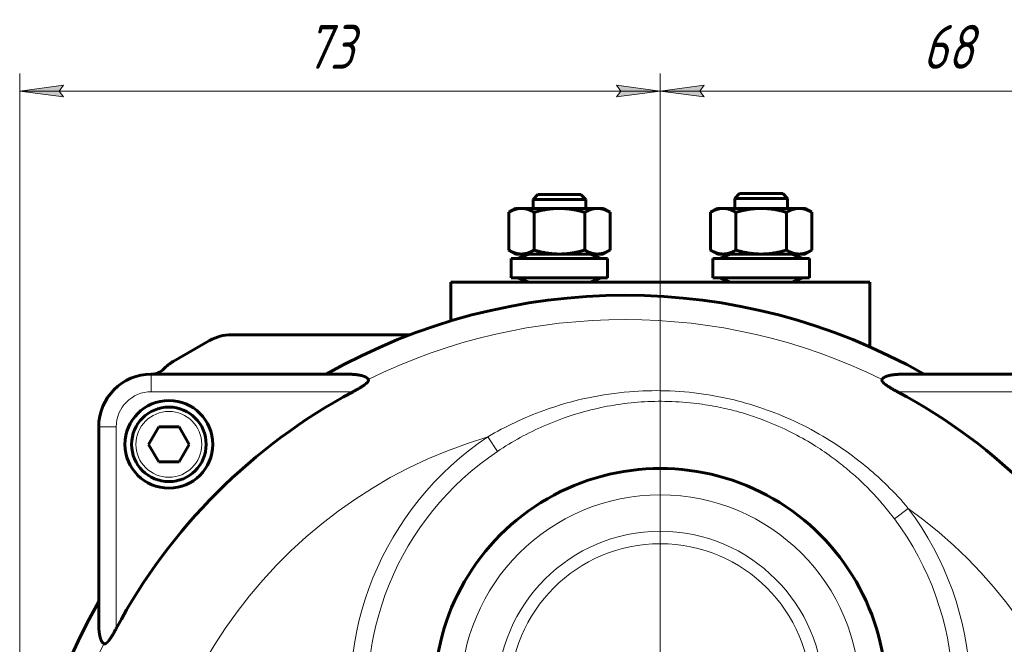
# Model space of a CAD drawing. Header units: millimetres. Extents: x -479 to -8, y -339 to 150.
# Tile 3 of 17: x -459 to -346, y -184 to -113. Entities that reach past the tile are written whole.
import ezdxf

# ---------------------------------------------------------------- set-up
doc = ezdxf.new("R2010")
doc.units = ezdxf.units.MM
for name, pattern in [('K5LT_AXLED', [19.5, 15, -1.5, 1.5, -1.5]), ('K5LT_BASIC', [0]), ('K5LT_THIN', [0])]:
    doc.linetypes.add(name, pattern=pattern)
doc.styles.add('KDIMTEXTSTYLE', font='GOST_AU.SHX', dxfattribs={"width": 0.96, "oblique": 15, "height": 5})
doc.styles.add('KTEXTSTYLE', font='GOST_AU.SHX', dxfattribs={"width": 0.96, "height": 5})
doc.dimstyles.new('KDIMSTYLE (1.00)', dxfattribs={"dimtxt": 5, "dimasz": 1, "dimexe": 2, "dimexo": 0, "dimgap": 1, "dimtad": 1, "dimtxsty": 'KDIMTEXTSTYLE', "dimsah": 1, "dimcen": 0, "dimdle": 1, "dimadec": 0, "dimazin": 0, "dimtfac": 0.667, "dimtmove": 0, "dimatfit": 3, "dimfxl": 1, "dimtvp": 1, "dimtolj": 1, "dimtzin": 0, "dimarcsym": 0})

# ---------------------------------------------------------------- blocks, each defined once
blk = doc.blocks.new('U1')
at = {"color": 30, "linetype": 'K5LT_AXLED', "lineweight": 18, "true_color": 0xff8000}
for q in [(-385.55, -153.39), (-422.89, -190.07), (-385.56, -227.41), (-348.22, -190.08)]:
    blk.add_line((-385.55, -190.08), q, dxfattribs=at)
blk = doc.blocks.new('D6')
for points in [[(-458.55, -121.29), (-453.55, -120.64), (-454.05, -121.29), (-453.55, -121.95)], [(-390.55, -121.95), (-385.55, -121.29), (-390.55, -120.64), (-390.05, -121.29)]]:
    blk.add_hatch(color=7).paths.add_polyline_path(points)
at = {"color": 7, "linetype": 'K5LT_THIN', "lineweight": 18}
for p, q in [((-458.55, -213.58), (-458.55, -119.29)), ((-385.55, -190.08), (-385.55, -119.29)), ((-458.55, -121.29), (-453.55, -120.64)), ((-453.55, -120.64), (-454.05, -121.29)), ((-390.05, -121.29), (-390.55, -120.64)), ((-390.55, -120.64), (-385.55, -121.29)), ((-453.55, -121.95), (-458.55, -121.29)), ((-458.55, -121.29), (-385.55, -121.29)), ((-454.05, -121.29), (-453.55, -121.95)), ((-385.55, -121.29), (-390.55, -121.95)), ((-390.55, -121.95), (-390.05, -121.29))]:
    blk.add_line(p, q, dxfattribs=at)
blk.add_wipeout([(-425.94, -120.29), (-425.94, -113.16), (-418.48, -113.16), (-418.48, -120.29)])
at = {"color": 7, "insert": (-425.94, -113.76), "char_height": 5, "attachment_point": 1, "style": 'KTEXTSTYLE'}
blk.add_mtext('\\H3.5;\\W0.965;\\Q15;\\Q15;\\H5.00;73', dxfattribs=at)
blk = doc.blocks.new('KDIMARROW_01')
blk.add_hatch(color=0).paths.add_polyline_path([(-5, -0.66), (0, 0), (-5, 0.66), (-4.5, 0)])
at = {"color": 0, "linetype": 'K5LT_THIN', "lineweight": 18}
for p, q in [((-4.5, 0), (-5, 0.66)), ((-5, 0.66), (0, 0)), ((0, 0), (-5, -0.66)), ((-5, -0.66), (-4.5, 0)), ((0, 0), (-1, 0))]:
    blk.add_line(p, q, dxfattribs=at)
blk = doc.blocks.new('D7')
for points in [[(-381.05, -121.29), (-380.55, -120.64), (-385.55, -121.29), (-380.55, -121.95)], [(-317.55, -121.29), (-322.55, -120.64), (-322.05, -121.29), (-322.55, -121.95)]]:
    blk.add_hatch(color=7).paths.add_polyline_path(points)
at = {"color": 7, "linetype": 'K5LT_THIN', "lineweight": 18}
for p, q in [((-385.55, -190.08), (-385.55, -119.29)), ((-317.55, -178.77), (-317.55, -119.29)), ((-385.55, -121.29), (-380.55, -120.64)), ((-380.55, -120.64), (-381.05, -121.29)), ((-322.05, -121.29), (-322.55, -120.64)), ((-322.55, -120.64), (-317.55, -121.29)), ((-380.55, -121.95), (-385.55, -121.29)), ((-317.55, -121.29), (-385.55, -121.29)), ((-381.05, -121.29), (-380.55, -121.95)), ((-317.55, -121.29), (-322.55, -121.95)), ((-322.55, -121.95), (-322.05, -121.29))]:
    blk.add_line(p, q, dxfattribs=at)
blk.add_wipeout([(-355.64, -120.29), (-355.64, -113.16), (-347.8, -113.16), (-347.8, -120.29)])
at = {"color": 7, "insert": (-355.64, -113.76), "char_height": 5, "attachment_point": 1, "style": 'KTEXTSTYLE'}
blk.add_mtext('\\H3.5;\\W0.965;\\Q15;\\Q15;\\H5.00;68', dxfattribs=at)

msp = doc.modelspace()

# ---------------------------------------------------------------- linework, layer by layer
at = {"color": 150, "linetype": 'K5LT_BASIC', "lineweight": 60, "true_color": 0x0080ff}
for p, q in [((-399.513, -133.106), (-400.054, -133.647)), ((-394.748, -133.106), (-399.513, -133.106)), ((-395.329, -133.106), (-394.596, -133.106)), ((-394.596, -133.106), (-394.054, -133.647)), ((-376.513, -132.991), (-377.054, -133.532)), ((-372.123, -132.991), (-376.513, -132.991)), ((-372.463, -132.991), (-371.596, -132.991)), ((-371.596, -132.991), (-371.054, -133.532)), ((-400.054, -134.676), (-400.054, -133.647)), ((-400.054, -133.647), (-398.093, -133.647)), ((-398.093, -133.647), (-394.24, -133.647)), ((-394.24, -133.647), (-394.054, -133.647)), ((-394.054, -134.676), (-394.054, -133.647)), ((-377.054, -133.532), (-375.911, -133.532)), ((-377.054, -134.676), (-377.054, -133.532)), ((-375.911, -133.532), (-371.698, -133.532)), ((-371.698, -133.532), (-371.054, -133.532)), ((-371.054, -134.676), (-371.054, -133.532)), ((-402.054, -134.676), (-402.828, -135.122)), ((-402.828, -135.122), (-402.828, -139.429)), ((-402.828, -135.122), (-402.828, -135.122)), ((-402.054, -134.676), (-401.384, -134.676)), ((-401.384, -134.676), (-397.054, -134.676)), ((-399.941, -135.122), (-399.941, -139.429)), ((-397.054, -134.676), (-392.724, -134.676)), ((-394.167, -135.122), (-394.167, -139.429)), ((-392.724, -134.676), (-392.054, -134.676)), ((-392.054, -134.676), (-391.281, -135.122)), ((-391.281, -135.122), (-391.281, -135.122)), ((-391.281, -135.122), (-391.281, -139.429)), ((-379.054, -134.676), (-379.828, -135.122)), ((-379.828, -135.122), (-379.828, -135.122)), ((-379.828, -135.122), (-379.828, -139.429)), ((-379.054, -134.676), (-378.384, -134.676)), ((-378.384, -134.676), (-374.054, -134.676)), ((-376.941, -135.122), (-376.941, -139.429)), ((-374.054, -134.676), (-369.724, -134.676)), ((-371.167, -135.122), (-371.167, -139.429)), ((-369.724, -134.676), (-369.054, -134.676)), ((-369.054, -134.676), (-368.281, -135.122)), ((-368.281, -135.122), (-368.281, -135.122)), ((-368.281, -135.122), (-368.281, -139.429)), ((-402.054, -139.876), (-402.828, -139.429)), ((-402.828, -139.429), (-402.828, -139.429)), ((-401.384, -139.876), (-402.054, -139.876)), ((-400.554, -139.876), (-401.804, -140.376)), ((-397.054, -139.876), (-401.384, -139.876)), ((-392.724, -139.876), (-397.054, -139.876)), ((-393.554, -139.876), (-392.304, -140.376)), ((-392.054, -139.876), (-392.724, -139.876)), ((-392.054, -139.876), (-391.281, -139.429)), ((-391.281, -139.429), (-391.281, -139.429)), ((-379.054, -139.876), (-379.828, -139.429)), ((-378.384, -139.876), (-379.054, -139.876)), ((-377.554, -139.876), (-378.804, -140.376)), ((-374.054, -139.876), (-378.384, -139.876)), ((-369.724, -139.876), (-374.054, -139.876)), ((-370.554, -139.876), (-369.304, -140.376)), ((-369.054, -139.876), (-369.724, -139.876)), ((-369.054, -139.876), (-368.281, -139.429)), ((-368.281, -139.429), (-368.281, -139.429)), ((-402.554, -142.576), (-402.554, -140.376)), ((-402.554, -140.376), (-391.554, -140.376)), ((-391.554, -142.576), (-391.554, -140.376)), ((-379.554, -142.576), (-379.554, -140.376)), ((-379.554, -140.376), (-368.554, -140.376)), ((-368.554, -142.576), (-368.554, -140.376)), ((-409.413, -143.076), (-409.413, -147.495)), ((-361.695, -143.076), (-409.413, -143.076)), ((-402.554, -142.576), (-391.554, -142.576)), ((-400.554, -143.076), (-401.804, -142.576)), ((-393.554, -143.076), (-392.304, -142.576)), ((-379.554, -142.576), (-368.554, -142.576)), ((-377.554, -143.076), (-378.804, -142.576)), ((-370.554, -143.076), (-369.304, -142.576)), ((-361.695, -143.076), (-361.695, -150.45)), ((-434.42, -149.076), (-414.064, -149.076)), ((-441.054, -152.132), (-436.92, -149.746)), ((-421.247, -153.576), (-443.554, -153.576)), ((-442.148, -152.986), (-442.149, -152.987)), ((-442.145, -152.983), (-442.148, -152.986)), ((-335.554, -153.576), (-357.862, -153.576)), ((-449.554, -159.576), (-449.554, -181.883)), ((-443.864, -161.576), (-442.709, -159.576)), ((-442.709, -159.576), (-440.4, -159.576)), ((-440.4, -159.576), (-439.245, -161.576)), ((-442.709, -163.576), (-443.864, -161.576)), ((-439.245, -161.576), (-440.4, -163.576)), ((-440.4, -163.576), (-442.709, -163.576))]:
    msp.add_line(p, q, dxfattribs=at)
at = {"color": 7, "linetype": 'K5LT_THIN', "lineweight": 18}
for p, q in [((-443.554, -155.576), (-443.554, -153.576)), ((-443.554, -155.576), (-420.571, -155.576)), ((-358.537, -155.576), (-335.554, -155.576)), ((-447.554, -159.576), (-449.554, -159.576)), ((-447.554, -182.559), (-447.554, -159.576)), ((-404.103, -162.372), (-405.212, -160.716)), ((-357.29, -168.873), (-358.884, -170.069))]:
    msp.add_line(p, q, dxfattribs=at)
at = {"color": 150, "linetype": 'K5LT_BASIC', "lineweight": 60, "true_color": 0x0080ff}
msp.add_circle((-441.554, -161.576), 5, dxfattribs=at)
at = {"color": 7, "linetype": 'K5LT_THIN', "lineweight": 18}
for centre, radius in [((-441.554, -161.576), 3.75), ((-385.554, -190.076), 22.75), ((-385.554, -190.076), 18.586), ((-385.554, -190.076), 17.172)]:
    msp.add_circle(centre, radius, dxfattribs=at)
at = {"color": 150, "linetype": 'K5LT_BASIC', "lineweight": 60, "true_color": 0x0080ff}
for centre, radius, start, end in [((-389.554, -213.576), 69, 60.40815, 119.59185), ((-434.42, -154.076), 5, 90, 120), ((-438.554, -156.463), 5, 120, 135.72475), ((-443.554, -159.576), 6, 90, 180), ((-443.566, -151.576), 2, 270.08566, 315.72475), ((-438.554, -156.463), 5, 135.72475, 135.85697), ((-389.554, -213.576), 65.773, 118.13698, 151.86302), ((-389.554, -213.576), 65.773, 28.13698, 61.86302), ((-441.554, -161.576), 4.25, 90, 270), ((-441.554, -161.576), 4.25, 270, 90), ((-385.554, -190.076), 25.75, 359.989, 179.989), ((-389.554, -213.576), 69, 150.40815, 209.59185)]:
    msp.add_arc(centre, radius, start, end, dxfattribs=at)
at = {"color": 7, "linetype": 'K5LT_THIN', "lineweight": 18}
for centre, radius, start, end in [((-389.554, -213.576), 66.228, 63.76448, 116.23552), ((-443.554, -159.576), 4, 90, 180), ((-389.554, -213.576), 55.13, 106.49981, 342.0902), ((-385.554, -190.076), 35.333, 123.80409, 36.87613), ((-385.554, -190.076), 33.34, 123.80409, 36.87613), ((-389.554, -213.576), 55.13, 342.0902, 54.18041), ((-389.554, -213.576), 66.228, 153.76448, 206.23552)]:
    msp.add_arc(centre, radius, start, end, dxfattribs=at)
at = {"color": 150, "linetype": 'K5LT_BASIC', "lineweight": 60, "true_color": 0x0080ff}
for points, knots in [([(-401.384, -134.676), (-401.41, -134.676), (-401.461, -134.677), (-401.537, -134.681), (-401.612, -134.687), (-401.687, -134.696), (-401.76, -134.708), (-401.831, -134.721), (-401.902, -134.737), (-401.97, -134.754), (-402.038, -134.772), (-402.104, -134.793), (-402.167, -134.814), (-402.228, -134.836), (-402.287, -134.858), (-402.344, -134.881), (-402.398, -134.904), (-402.451, -134.927), (-402.502, -134.951), (-402.552, -134.975), (-402.6, -134.999), (-402.647, -135.023), (-402.693, -135.047), (-402.753, -135.08), (-402.798, -135.105), (-402.828, -135.122)], [0, 0, 0, 0, 0.0552444, 0.1102296, 0.1648461, 0.2185278, 0.271681, 0.3232257, 0.3737216, 0.4227073, 0.471251, 0.5176954, 0.562492, 0.604653, 0.6457939, 0.684383, 0.7214225, 0.756322, 0.7906644, 0.8234505, 0.8552327, 0.8855396, 0.9154263, 0.9442792, 1, 1, 1, 1]), ([(-399.941, -135.122), (-399.975, -135.103), (-400.042, -135.065), (-400.141, -135.013), (-400.237, -134.965), (-400.331, -134.921), (-400.422, -134.882), (-400.511, -134.846), (-400.598, -134.815), (-400.685, -134.786), (-400.77, -134.761), (-400.856, -134.739), (-400.942, -134.72), (-401.028, -134.704), (-401.116, -134.692), (-401.204, -134.683), (-401.294, -134.677), (-401.354, -134.676), (-401.384, -134.676)], [0, 0, 0, 0, 0.0656325, 0.1305493, 0.1941856, 0.2561825, 0.3173359, 0.3775674, 0.4372721, 0.4966619, 0.5561567, 0.6161354, 0.6766715, 0.738516, 0.8014058, 0.8660947, 0.9322184, 1, 1, 1, 1]), ([(-397.054, -134.676), (-397.157, -134.676), (-397.261, -134.678), (-397.413, -134.683), (-397.513, -134.687), (-397.659, -134.696), (-397.805, -134.708), (-397.916, -134.718), (-398.011, -134.728), (-398.103, -134.738), (-398.226, -134.754), (-398.361, -134.772), (-398.493, -134.793), (-398.62, -134.814), (-398.742, -134.836), (-398.86, -134.858), (-398.974, -134.881), (-399.082, -134.904), (-399.187, -134.927), (-399.289, -134.951), (-399.389, -134.975), (-399.486, -134.999), (-399.58, -135.023), (-399.672, -135.047), (-399.792, -135.08), (-399.881, -135.105), (-399.941, -135.122)], [0, 0, 0, 0, 0.1102296, 0.1127054, 0.1648461, 0.2185278, 0.271681, 0.3232257, 0.3388252, 0.3737216, 0.4227073, 0.471251, 0.5176954, 0.562492, 0.604653, 0.6457939, 0.684383, 0.7214225, 0.756322, 0.7906644, 0.8234505, 0.8552327, 0.8855396, 0.9154263, 0.9442792, 1, 1, 1, 1]), ([(-394.167, -135.122), (-394.235, -135.103), (-394.37, -135.065), (-394.568, -135.013), (-394.76, -134.965), (-394.947, -134.921), (-395.129, -134.882), (-395.307, -134.846), (-395.482, -134.815), (-395.638, -134.789), (-395.752, -134.772), (-395.866, -134.756), (-395.997, -134.739), (-396.169, -134.72), (-396.342, -134.704), (-396.517, -134.692), (-396.642, -134.685), (-396.822, -134.678), (-396.943, -134.676), (-397.054, -134.676)], [0, 0, 0, 0, 0.0656325, 0.1305493, 0.1941856, 0.2561825, 0.3173359, 0.3775674, 0.4372721, 0.4966619, 0.5387719, 0.5561567, 0.6161354, 0.6766715, 0.738516, 0.8014058, 0.8660947, 0.8749546, 1, 1, 1, 1]), ([(-392.724, -134.676), (-392.75, -134.676), (-392.801, -134.677), (-392.877, -134.681), (-392.952, -134.687), (-393.027, -134.696), (-393.1, -134.708), (-393.171, -134.721), (-393.241, -134.737), (-393.31, -134.754), (-393.378, -134.772), (-393.444, -134.793), (-393.507, -134.814), (-393.568, -134.836), (-393.627, -134.858), (-393.684, -134.881), (-393.738, -134.904), (-393.791, -134.927), (-393.842, -134.951), (-393.892, -134.975), (-393.94, -134.999), (-393.987, -135.023), (-394.033, -135.047), (-394.093, -135.08), (-394.138, -135.105), (-394.167, -135.122)], [0, 0, 0, 0, 0.0552444, 0.1102296, 0.1648461, 0.2185278, 0.271681, 0.3232257, 0.3737216, 0.4227073, 0.471251, 0.5176954, 0.562492, 0.604653, 0.6457939, 0.684383, 0.7214225, 0.756322, 0.7906644, 0.8234505, 0.8552327, 0.8855396, 0.9154263, 0.9442792, 1, 1, 1, 1]), ([(-391.281, -135.122), (-391.315, -135.103), (-391.382, -135.065), (-391.481, -135.013), (-391.577, -134.965), (-391.67, -134.921), (-391.761, -134.882), (-391.851, -134.846), (-391.938, -134.815), (-392.024, -134.786), (-392.11, -134.761), (-392.196, -134.739), (-392.281, -134.72), (-392.368, -134.704), (-392.455, -134.692), (-392.544, -134.683), (-392.634, -134.677), (-392.694, -134.676), (-392.724, -134.676)], [0, 0, 0, 0, 0.0656325, 0.1305493, 0.1941856, 0.2561825, 0.3173359, 0.3775674, 0.4372721, 0.4966619, 0.5561567, 0.6161354, 0.6766715, 0.738516, 0.8014058, 0.8660947, 0.9322184, 1, 1, 1, 1]), ([(-378.384, -134.676), (-378.41, -134.676), (-378.461, -134.677), (-378.537, -134.681), (-378.612, -134.687), (-378.687, -134.696), (-378.76, -134.708), (-378.831, -134.721), (-378.902, -134.737), (-378.97, -134.754), (-379.038, -134.772), (-379.104, -134.793), (-379.167, -134.814), (-379.228, -134.836), (-379.287, -134.858), (-379.344, -134.881), (-379.398, -134.904), (-379.451, -134.927), (-379.502, -134.951), (-379.552, -134.975), (-379.6, -134.999), (-379.647, -135.023), (-379.693, -135.047), (-379.753, -135.08), (-379.798, -135.105), (-379.828, -135.122)], [0, 0, 0, 0, 0.0552444, 0.1102296, 0.1648461, 0.2185278, 0.271681, 0.3232257, 0.3737216, 0.4227073, 0.471251, 0.5176954, 0.562492, 0.604653, 0.6457939, 0.684383, 0.7214225, 0.756322, 0.7906644, 0.8234505, 0.8552327, 0.8855396, 0.9154263, 0.9442792, 1, 1, 1, 1]), ([(-376.941, -135.122), (-376.975, -135.103), (-377.042, -135.065), (-377.141, -135.013), (-377.237, -134.965), (-377.331, -134.921), (-377.422, -134.882), (-377.511, -134.846), (-377.598, -134.815), (-377.685, -134.786), (-377.77, -134.761), (-377.856, -134.739), (-377.942, -134.72), (-378.028, -134.704), (-378.116, -134.692), (-378.204, -134.683), (-378.294, -134.677), (-378.354, -134.676), (-378.384, -134.676)], [0, 0, 0, 0, 0.0656325, 0.1305493, 0.1941856, 0.2561825, 0.3173359, 0.3775674, 0.4372721, 0.4966619, 0.5561567, 0.6161354, 0.6766715, 0.738516, 0.8014058, 0.8660947, 0.9322184, 1, 1, 1, 1]), ([(-374.054, -134.676), (-374.157, -134.676), (-374.261, -134.678), (-374.413, -134.683), (-374.513, -134.687), (-374.659, -134.696), (-374.805, -134.708), (-374.916, -134.718), (-375.011, -134.728), (-375.103, -134.738), (-375.226, -134.754), (-375.361, -134.772), (-375.493, -134.793), (-375.62, -134.814), (-375.742, -134.836), (-375.86, -134.858), (-375.974, -134.881), (-376.082, -134.904), (-376.187, -134.927), (-376.289, -134.951), (-376.389, -134.975), (-376.486, -134.999), (-376.58, -135.023), (-376.672, -135.047), (-376.792, -135.08), (-376.881, -135.105), (-376.941, -135.122)], [0, 0, 0, 0, 0.1102296, 0.1127054, 0.1648461, 0.2185278, 0.271681, 0.3232257, 0.3388252, 0.3737216, 0.4227073, 0.471251, 0.5176954, 0.562492, 0.604653, 0.6457939, 0.684383, 0.7214225, 0.756322, 0.7906644, 0.8234505, 0.8552327, 0.8855396, 0.9154263, 0.9442792, 1, 1, 1, 1]), ([(-371.167, -135.122), (-371.235, -135.103), (-371.37, -135.065), (-371.568, -135.013), (-371.76, -134.965), (-371.947, -134.921), (-372.129, -134.882), (-372.307, -134.846), (-372.482, -134.815), (-372.638, -134.789), (-372.752, -134.772), (-372.866, -134.756), (-372.997, -134.739), (-373.169, -134.72), (-373.342, -134.704), (-373.517, -134.692), (-373.642, -134.685), (-373.822, -134.678), (-373.943, -134.676), (-374.054, -134.676)], [0, 0, 0, 0, 0.0656325, 0.1305493, 0.1941856, 0.2561825, 0.3173359, 0.3775674, 0.4372721, 0.4966619, 0.5387719, 0.5561567, 0.6161354, 0.6766715, 0.738516, 0.8014058, 0.8660947, 0.8749546, 1, 1, 1, 1]), ([(-369.724, -134.676), (-369.75, -134.676), (-369.801, -134.677), (-369.877, -134.681), (-369.952, -134.687), (-370.027, -134.696), (-370.1, -134.708), (-370.171, -134.721), (-370.241, -134.737), (-370.31, -134.754), (-370.378, -134.772), (-370.444, -134.793), (-370.507, -134.814), (-370.568, -134.836), (-370.627, -134.858), (-370.684, -134.881), (-370.738, -134.904), (-370.791, -134.927), (-370.842, -134.951), (-370.892, -134.975), (-370.94, -134.999), (-370.987, -135.023), (-371.033, -135.047), (-371.093, -135.08), (-371.138, -135.105), (-371.167, -135.122)], [0, 0, 0, 0, 0.0552444, 0.1102296, 0.1648461, 0.2185278, 0.271681, 0.3232257, 0.3737216, 0.4227073, 0.471251, 0.5176954, 0.562492, 0.604653, 0.6457939, 0.684383, 0.7214225, 0.756322, 0.7906644, 0.8234505, 0.8552327, 0.8855396, 0.9154263, 0.9442792, 1, 1, 1, 1]), ([(-368.281, -135.122), (-368.315, -135.103), (-368.382, -135.065), (-368.481, -135.013), (-368.577, -134.965), (-368.67, -134.921), (-368.761, -134.882), (-368.851, -134.846), (-368.938, -134.815), (-369.024, -134.786), (-369.11, -134.761), (-369.196, -134.739), (-369.281, -134.72), (-369.368, -134.704), (-369.455, -134.692), (-369.544, -134.683), (-369.634, -134.677), (-369.694, -134.676), (-369.724, -134.676)], [0, 0, 0, 0, 0.0656325, 0.1305493, 0.1941856, 0.2561825, 0.3173359, 0.3775674, 0.4372721, 0.4966619, 0.5561567, 0.6161354, 0.6766715, 0.738516, 0.8014058, 0.8660947, 0.9322184, 1, 1, 1, 1]), ([(-402.828, -139.429), (-402.794, -139.449), (-402.727, -139.487), (-402.628, -139.539), (-402.531, -139.587), (-402.438, -139.63), (-402.347, -139.67), (-402.258, -139.705), (-402.17, -139.737), (-402.084, -139.765), (-401.998, -139.79), (-401.913, -139.812), (-401.827, -139.831), (-401.741, -139.847), (-401.653, -139.86), (-401.564, -139.869), (-401.475, -139.875), (-401.415, -139.876), (-401.384, -139.876)], [0, 0, 0, 0, 0.0656325, 0.1305493, 0.1941856, 0.2561825, 0.3173359, 0.3775674, 0.4372721, 0.4966619, 0.5561567, 0.6161354, 0.6766715, 0.738516, 0.8014058, 0.8660947, 0.9322184, 1, 1, 1, 1]), ([(-401.384, -139.876), (-401.359, -139.876), (-401.308, -139.875), (-401.232, -139.871), (-401.156, -139.864), (-401.082, -139.855), (-401.009, -139.844), (-400.937, -139.83), (-400.867, -139.815), (-400.798, -139.798), (-400.731, -139.779), (-400.665, -139.759), (-400.602, -139.738), (-400.54, -139.716), (-400.481, -139.693), (-400.425, -139.671), (-400.37, -139.648), (-400.318, -139.624), (-400.267, -139.601), (-400.217, -139.577), (-400.169, -139.553), (-400.121, -139.528), (-400.075, -139.504), (-400.016, -139.472), (-399.971, -139.446), (-399.941, -139.429)], [0, 0, 0, 0, 0.0552444, 0.1102296, 0.1648461, 0.2185278, 0.271681, 0.3232257, 0.3737216, 0.4227073, 0.471251, 0.5176954, 0.562492, 0.604653, 0.6457939, 0.684383, 0.7214225, 0.756322, 0.7906644, 0.8234505, 0.8552327, 0.8855396, 0.9154263, 0.9442792, 1, 1, 1, 1]), ([(-399.941, -139.429), (-399.873, -139.449), (-399.739, -139.487), (-399.541, -139.539), (-399.348, -139.587), (-399.161, -139.63), (-398.98, -139.67), (-398.801, -139.705), (-398.626, -139.737), (-398.471, -139.763), (-398.357, -139.78), (-398.242, -139.796), (-398.111, -139.812), (-397.94, -139.831), (-397.767, -139.847), (-397.592, -139.86), (-397.467, -139.866), (-397.286, -139.873), (-397.166, -139.876), (-397.054, -139.876)], [0, 0, 0, 0, 0.0656325, 0.1305493, 0.1941856, 0.2561825, 0.3173359, 0.3775674, 0.4372721, 0.4966619, 0.5387719, 0.5561567, 0.6161354, 0.6766715, 0.738516, 0.8014058, 0.8660947, 0.8749546, 1, 1, 1, 1]), ([(-397.054, -139.876), (-396.952, -139.876), (-396.848, -139.874), (-396.696, -139.868), (-396.596, -139.864), (-396.449, -139.855), (-396.303, -139.844), (-396.192, -139.833), (-396.098, -139.824), (-396.005, -139.813), (-395.882, -139.798), (-395.747, -139.779), (-395.615, -139.759), (-395.489, -139.738), (-395.366, -139.716), (-395.248, -139.693), (-395.135, -139.671), (-395.026, -139.648), (-394.921, -139.624), (-394.819, -139.601), (-394.719, -139.577), (-394.623, -139.553), (-394.528, -139.528), (-394.436, -139.504), (-394.317, -139.472), (-394.227, -139.446), (-394.167, -139.429)], [0, 0, 0, 0, 0.1102296, 0.1127054, 0.1648461, 0.2185278, 0.271681, 0.3232257, 0.3388252, 0.3737216, 0.4227073, 0.471251, 0.5176954, 0.562492, 0.604653, 0.6457939, 0.684383, 0.7214225, 0.756322, 0.7906644, 0.8234505, 0.8552327, 0.8855396, 0.9154263, 0.9442792, 1, 1, 1, 1]), ([(-394.167, -139.429), (-394.134, -139.449), (-394.066, -139.487), (-393.967, -139.539), (-393.871, -139.587), (-393.778, -139.63), (-393.687, -139.67), (-393.598, -139.705), (-393.51, -139.737), (-393.424, -139.765), (-393.338, -139.79), (-393.253, -139.812), (-393.167, -139.831), (-393.08, -139.847), (-392.993, -139.86), (-392.904, -139.869), (-392.814, -139.875), (-392.754, -139.876), (-392.724, -139.876)], [0, 0, 0, 0, 0.0656325, 0.1305493, 0.1941856, 0.2561825, 0.3173359, 0.3775674, 0.4372721, 0.4966619, 0.5561567, 0.6161354, 0.6766715, 0.738516, 0.8014058, 0.8660947, 0.9322184, 1, 1, 1, 1]), ([(-392.724, -139.876), (-392.698, -139.876), (-392.647, -139.875), (-392.571, -139.871), (-392.496, -139.864), (-392.422, -139.855), (-392.349, -139.844), (-392.277, -139.83), (-392.207, -139.815), (-392.138, -139.798), (-392.071, -139.779), (-392.005, -139.759), (-391.941, -139.738), (-391.88, -139.716), (-391.821, -139.693), (-391.764, -139.671), (-391.71, -139.648), (-391.657, -139.624), (-391.606, -139.601), (-391.557, -139.577), (-391.508, -139.553), (-391.461, -139.528), (-391.415, -139.504), (-391.355, -139.472), (-391.31, -139.446), (-391.281, -139.429)], [0, 0, 0, 0, 0.0552444, 0.1102296, 0.1648461, 0.2185278, 0.271681, 0.3232257, 0.3737216, 0.4227073, 0.471251, 0.5176954, 0.562492, 0.604653, 0.6457939, 0.684383, 0.7214225, 0.756322, 0.7906644, 0.8234505, 0.8552327, 0.8855396, 0.9154263, 0.9442792, 1, 1, 1, 1]), ([(-379.828, -139.429), (-379.794, -139.449), (-379.727, -139.487), (-379.628, -139.539), (-379.531, -139.587), (-379.438, -139.63), (-379.347, -139.67), (-379.258, -139.705), (-379.17, -139.737), (-379.084, -139.765), (-378.998, -139.79), (-378.913, -139.812), (-378.827, -139.831), (-378.741, -139.847), (-378.653, -139.86), (-378.564, -139.869), (-378.475, -139.875), (-378.415, -139.876), (-378.384, -139.876)], [0, 0, 0, 0, 0.0656325, 0.1305493, 0.1941856, 0.2561825, 0.3173359, 0.3775674, 0.4372721, 0.4966619, 0.5561567, 0.6161354, 0.6766715, 0.738516, 0.8014058, 0.8660947, 0.9322184, 1, 1, 1, 1]), ([(-378.384, -139.876), (-378.359, -139.876), (-378.308, -139.875), (-378.232, -139.871), (-378.156, -139.864), (-378.082, -139.855), (-378.009, -139.844), (-377.937, -139.83), (-377.867, -139.815), (-377.798, -139.798), (-377.731, -139.779), (-377.665, -139.759), (-377.602, -139.738), (-377.54, -139.716), (-377.481, -139.693), (-377.425, -139.671), (-377.37, -139.648), (-377.318, -139.624), (-377.267, -139.601), (-377.217, -139.577), (-377.169, -139.553), (-377.121, -139.528), (-377.075, -139.504), (-377.016, -139.472), (-376.971, -139.446), (-376.941, -139.429)], [0, 0, 0, 0, 0.0552444, 0.1102296, 0.1648461, 0.2185278, 0.271681, 0.3232257, 0.3737216, 0.4227073, 0.471251, 0.5176954, 0.562492, 0.604653, 0.6457939, 0.684383, 0.7214225, 0.756322, 0.7906644, 0.8234505, 0.8552327, 0.8855396, 0.9154263, 0.9442792, 1, 1, 1, 1]), ([(-376.941, -139.429), (-376.873, -139.449), (-376.739, -139.487), (-376.541, -139.539), (-376.348, -139.587), (-376.161, -139.63), (-375.98, -139.67), (-375.801, -139.705), (-375.626, -139.737), (-375.471, -139.763), (-375.357, -139.78), (-375.242, -139.796), (-375.111, -139.812), (-374.94, -139.831), (-374.767, -139.847), (-374.592, -139.86), (-374.467, -139.866), (-374.286, -139.873), (-374.166, -139.876), (-374.054, -139.876)], [0, 0, 0, 0, 0.0656325, 0.1305493, 0.1941856, 0.2561825, 0.3173359, 0.3775674, 0.4372721, 0.4966619, 0.5387719, 0.5561567, 0.6161354, 0.6766715, 0.738516, 0.8014058, 0.8660947, 0.8749546, 1, 1, 1, 1]), ([(-374.054, -139.876), (-373.952, -139.876), (-373.848, -139.874), (-373.696, -139.868), (-373.596, -139.864), (-373.449, -139.855), (-373.303, -139.844), (-373.192, -139.833), (-373.098, -139.824), (-373.005, -139.813), (-372.882, -139.798), (-372.747, -139.779), (-372.615, -139.759), (-372.489, -139.738), (-372.366, -139.716), (-372.248, -139.693), (-372.135, -139.671), (-372.026, -139.648), (-371.921, -139.624), (-371.819, -139.601), (-371.719, -139.577), (-371.623, -139.553), (-371.528, -139.528), (-371.436, -139.504), (-371.317, -139.472), (-371.227, -139.446), (-371.167, -139.429)], [0, 0, 0, 0, 0.1102296, 0.1127054, 0.1648461, 0.2185278, 0.271681, 0.3232257, 0.3388252, 0.3737216, 0.4227073, 0.471251, 0.5176954, 0.562492, 0.604653, 0.6457939, 0.684383, 0.7214225, 0.756322, 0.7906644, 0.8234505, 0.8552327, 0.8855396, 0.9154263, 0.9442792, 1, 1, 1, 1]), ([(-371.167, -139.429), (-371.134, -139.449), (-371.066, -139.487), (-370.967, -139.539), (-370.871, -139.587), (-370.778, -139.63), (-370.687, -139.67), (-370.598, -139.705), (-370.51, -139.737), (-370.424, -139.765), (-370.338, -139.79), (-370.253, -139.812), (-370.167, -139.831), (-370.08, -139.847), (-369.993, -139.86), (-369.904, -139.869), (-369.814, -139.875), (-369.754, -139.876), (-369.724, -139.876)], [0, 0, 0, 0, 0.0656325, 0.1305493, 0.1941856, 0.2561825, 0.3173359, 0.3775674, 0.4372721, 0.4966619, 0.5561567, 0.6161354, 0.6766715, 0.738516, 0.8014058, 0.8660947, 0.9322184, 1, 1, 1, 1]), ([(-369.724, -139.876), (-369.698, -139.876), (-369.647, -139.875), (-369.571, -139.871), (-369.496, -139.864), (-369.422, -139.855), (-369.349, -139.844), (-369.277, -139.83), (-369.207, -139.815), (-369.138, -139.798), (-369.071, -139.779), (-369.005, -139.759), (-368.941, -139.738), (-368.88, -139.716), (-368.821, -139.693), (-368.764, -139.671), (-368.71, -139.648), (-368.657, -139.624), (-368.606, -139.601), (-368.557, -139.577), (-368.508, -139.553), (-368.461, -139.528), (-368.415, -139.504), (-368.355, -139.472), (-368.31, -139.446), (-368.281, -139.429)], [0, 0, 0, 0, 0.0552444, 0.1102296, 0.1648461, 0.2185278, 0.271681, 0.3232257, 0.3737216, 0.4227073, 0.471251, 0.5176954, 0.562492, 0.604653, 0.6457939, 0.684383, 0.7214225, 0.756322, 0.7906644, 0.8234505, 0.8552327, 0.8855396, 0.9154263, 0.9442792, 1, 1, 1, 1]), ([(-421.247, -153.576), (-421.206, -153.576), (-421.146, -153.576), (-421.061, -153.577), (-421.006, -153.578), (-420.958, -153.579), (-420.918, -153.58), (-420.869, -153.582), (-420.815, -153.584), (-420.749, -153.587), (-420.685, -153.59), (-420.603, -153.595), (-420.533, -153.599), (-420.459, -153.605), (-420.399, -153.61), (-420.338, -153.616), (-420.275, -153.622), (-420.211, -153.629), (-420.146, -153.637), (-420.081, -153.645), (-420.017, -153.654), (-419.953, -153.664), (-419.89, -153.675), (-419.828, -153.686), (-419.767, -153.698), (-419.708, -153.71), (-419.65, -153.723), (-419.594, -153.737), (-419.54, -153.751), (-419.489, -153.765), (-419.44, -153.78), (-419.395, -153.795), (-419.352, -153.809), (-419.308, -153.825), (-419.263, -153.843), (-419.219, -153.862), (-419.179, -153.88), (-419.144, -153.898), (-419.112, -153.914), (-419.086, -153.929), (-419.064, -153.942), (-419.045, -153.954), (-419.026, -153.967), (-419.005, -153.982), (-418.982, -153.999), (-418.959, -154.017), (-418.94, -154.034), (-418.924, -154.048), (-418.913, -154.059), (-418.904, -154.069), (-418.894, -154.08), (-418.883, -154.093), (-418.87, -154.109), (-418.858, -154.127), (-418.848, -154.141), (-418.841, -154.153), (-418.836, -154.162), (-418.832, -154.168), (-418.831, -154.17)], [0, 0, 0, 0, 0.0437612, 0.063875, 0.0909229, 0.1013604, 0.1147103, 0.1331852, 0.153161, 0.1710566, 0.2025707, 0.2201502, 0.257196, 0.2771444, 0.2983841, 0.3200683, 0.3426477, 0.3656684, 0.3892638, 0.4129413, 0.4366584, 0.4603239, 0.4839876, 0.5076663, 0.5311486, 0.5544178, 0.5773873, 0.6002782, 0.6225393, 0.6442603, 0.6649931, 0.6852962, 0.7043494, 0.7225919, 0.7451007, 0.7663887, 0.786433, 0.8037647, 0.8200032, 0.8351608, 0.8455333, 0.8558095, 0.8664969, 0.8776757, 0.8925454, 0.9067364, 0.9202753, 0.9288231, 0.9362294, 0.9423145, 0.9482205, 0.9564578, 0.9669881, 0.9776213, 0.9858262, 0.9911807, 0.9959057, 1, 1, 1, 1]), ([(-360.277, -154.17), (-360.274, -154.164), (-360.267, -154.152), (-360.256, -154.135), (-360.245, -154.118), (-360.232, -154.101), (-360.219, -154.085), (-360.205, -154.07), (-360.191, -154.055), (-360.175, -154.04), (-360.16, -154.026), (-360.143, -154.012), (-360.123, -153.996), (-360.1, -153.979), (-360.072, -153.96), (-360.043, -153.941), (-360.012, -153.923), (-359.978, -153.904), (-359.945, -153.888), (-359.913, -153.873), (-359.883, -153.859), (-359.851, -153.845), (-359.817, -153.832), (-359.782, -153.818), (-359.745, -153.805), (-359.707, -153.792), (-359.667, -153.78), (-359.624, -153.767), (-359.58, -153.754), (-359.533, -153.742), (-359.483, -153.729), (-359.431, -153.717), (-359.377, -153.705), (-359.321, -153.694), (-359.262, -153.682), (-359.2, -153.672), (-359.13, -153.66), (-359.051, -153.648), (-358.962, -153.637), (-358.879, -153.627), (-358.804, -153.619), (-358.728, -153.612), (-358.644, -153.604), (-358.553, -153.598), (-358.469, -153.593), (-358.371, -153.587), (-358.281, -153.583), (-358.184, -153.58), (-358.102, -153.578), (-358.014, -153.577), (-357.934, -153.576), (-357.883, -153.576), (-357.862, -153.576)], [0, 0, 0, 0, 0.0093331, 0.0188066, 0.0283407, 0.0379195, 0.0475037, 0.0572319, 0.0670892, 0.0771178, 0.0872049, 0.0976286, 0.1083385, 0.1233578, 0.1388971, 0.154978, 0.1720309, 0.1896, 0.2077005, 0.2221619, 0.2369118, 0.2523356, 0.2681537, 0.2844819, 0.3009275, 0.3179595, 0.3354528, 0.3537661, 0.3724331, 0.3920559, 0.4122742, 0.4333372, 0.4546568, 0.4767785, 0.4994211, 0.5227663, 0.546274, 0.578428, 0.6108559, 0.6434687, 0.6678514, 0.6922329, 0.7245602, 0.7566828, 0.7887085, 0.8125566, 0.8599011, 0.8834385, 0.9146553, 0.9457683, 0.9767813, 1, 1, 1, 1]), ([(-418.831, -154.17), (-418.83, -154.172), (-418.829, -154.174), (-418.827, -154.178), (-418.825, -154.183), (-418.822, -154.191), (-418.818, -154.202), (-418.814, -154.216), (-418.811, -154.231), (-418.81, -154.244), (-418.81, -154.253), (-418.81, -154.259), (-418.81, -154.266), (-418.811, -154.278), (-418.814, -154.293), (-418.819, -154.316), (-418.827, -154.34), (-418.838, -154.364), (-418.848, -154.384), (-418.859, -154.403), (-418.872, -154.423), (-418.889, -154.447), (-418.909, -154.473), (-418.927, -154.495), (-418.943, -154.513), (-418.955, -154.526), (-418.966, -154.538), (-418.977, -154.548), (-418.987, -154.559), (-418.997, -154.569), (-419.008, -154.579), (-419.018, -154.589), (-419.03, -154.6), (-419.042, -154.611), (-419.054, -154.622), (-419.068, -154.634), (-419.083, -154.647), (-419.099, -154.661), (-419.116, -154.675), (-419.134, -154.689), (-419.153, -154.705), (-419.174, -154.721), (-419.197, -154.739), (-419.225, -154.761), (-419.26, -154.787), (-419.302, -154.818), (-419.345, -154.848), (-419.386, -154.877), (-419.428, -154.905), (-419.471, -154.934), (-419.517, -154.964), (-419.566, -154.995), (-419.622, -155.031), (-419.686, -155.071), (-419.758, -155.115), (-419.825, -155.155), (-419.886, -155.192), (-419.942, -155.225), (-419.998, -155.258), (-420.061, -155.293), (-420.129, -155.333), (-420.205, -155.375), (-420.275, -155.415), (-420.339, -155.45), (-420.397, -155.481), (-420.455, -155.513), (-420.513, -155.544), (-420.552, -155.565), (-420.571, -155.576)], [0, 0, 0, 0, 0.0028366, 0.0060007, 0.0094907, 0.0152071, 0.0238611, 0.0353591, 0.0477062, 0.0578812, 0.0637504, 0.0659392, 0.0721959, 0.0787228, 0.0900167, 0.1057791, 0.126023, 0.1431632, 0.1571921, 0.1693733, 0.1827564, 0.2027182, 0.2219157, 0.2404439, 0.2518256, 0.2620216, 0.2708015, 0.2793348, 0.2875629, 0.2957032, 0.3038568, 0.3121112, 0.3207889, 0.3297619, 0.3393998, 0.3493985, 0.3601286, 0.3712746, 0.3829148, 0.3946336, 0.4070671, 0.4201055, 0.4342653, 0.448929, 0.4710365, 0.494494, 0.5192944, 0.5391932, 0.5598004, 0.5814325, 0.6033818, 0.6258867, 0.6486284, 0.6790767, 0.7091557, 0.7388815, 0.7606413, 0.7822523, 0.8033969, 0.8242326, 0.8513762, 0.8782074, 0.9047066, 0.924112, 0.9434005, 0.9624784, 0.9813757, 1, 1, 1, 1]), ([(-358.537, -155.576), (-358.573, -155.557), (-358.644, -155.518), (-358.748, -155.461), (-358.852, -155.404), (-358.954, -155.347), (-359.055, -155.29), (-359.153, -155.233), (-359.247, -155.178), (-359.336, -155.124), (-359.418, -155.074), (-359.494, -155.027), (-359.56, -154.984), (-359.618, -154.946), (-359.668, -154.913), (-359.712, -154.884), (-359.748, -154.858), (-359.782, -154.835), (-359.813, -154.813), (-359.843, -154.791), (-359.872, -154.769), (-359.901, -154.748), (-359.927, -154.727), (-359.952, -154.707), (-359.975, -154.689), (-359.996, -154.672), (-360.016, -154.655), (-360.035, -154.639), (-360.052, -154.624), (-360.068, -154.61), (-360.084, -154.595), (-360.099, -154.581), (-360.117, -154.564), (-360.136, -154.544), (-360.156, -154.524), (-360.172, -154.505), (-360.186, -154.49), (-360.196, -154.478), (-360.204, -154.467), (-360.212, -154.457), (-360.219, -154.447), (-360.226, -154.438), (-360.233, -154.429), (-360.239, -154.42), (-360.244, -154.411), (-360.249, -154.403), (-360.254, -154.395), (-360.259, -154.387), (-360.263, -154.378), (-360.269, -154.367), (-360.276, -154.351), (-360.285, -154.329), (-360.293, -154.302), (-360.297, -154.277), (-360.298, -154.259), (-360.298, -154.244), (-360.297, -154.228), (-360.293, -154.208), (-360.287, -154.192), (-360.282, -154.18), (-360.279, -154.173), (-360.277, -154.17)], [0, 0, 0, 0, 0.0346188, 0.0712659, 0.1095554, 0.1501875, 0.1925284, 0.2362701, 0.2805888, 0.3245548, 0.3681218, 0.4082246, 0.4450792, 0.4765879, 0.5053191, 0.529075, 0.5499451, 0.5676959, 0.5852723, 0.6023502, 0.6191184, 0.6347538, 0.6501388, 0.664147, 0.6771651, 0.6888004, 0.6999847, 0.7104035, 0.7203691, 0.7296124, 0.7386006, 0.747859, 0.7576394, 0.7710261, 0.7840701, 0.7968475, 0.8051972, 0.8125189, 0.8187324, 0.8248535, 0.8307153, 0.8364224, 0.8418578, 0.8471882, 0.8522295, 0.8570892, 0.8617011, 0.8662393, 0.8712008, 0.8766711, 0.8858716, 0.8993072, 0.9163796, 0.933102, 0.9448932, 0.9479557, 0.9617196, 0.9748691, 0.9856443, 0.9939517, 1, 1, 1, 1]), ([(-448.96, -184.299), (-448.966, -184.296), (-448.978, -184.289), (-448.995, -184.278), (-449.012, -184.266), (-449.029, -184.254), (-449.045, -184.24), (-449.06, -184.227), (-449.075, -184.212), (-449.09, -184.197), (-449.104, -184.181), (-449.118, -184.164), (-449.134, -184.145), (-449.151, -184.121), (-449.17, -184.094), (-449.189, -184.065), (-449.207, -184.033), (-449.226, -183.999), (-449.242, -183.967), (-449.257, -183.935), (-449.271, -183.904), (-449.285, -183.872), (-449.298, -183.839), (-449.312, -183.803), (-449.325, -183.767), (-449.338, -183.729), (-449.35, -183.688), (-449.363, -183.646), (-449.376, -183.601), (-449.388, -183.555), (-449.401, -183.505), (-449.413, -183.453), (-449.425, -183.399), (-449.436, -183.342), (-449.448, -183.283), (-449.458, -183.222), (-449.47, -183.152), (-449.482, -183.072), (-449.493, -182.983), (-449.503, -182.901), (-449.511, -182.825), (-449.518, -182.749), (-449.525, -182.666), (-449.532, -182.574), (-449.537, -182.491), (-449.543, -182.392), (-449.547, -182.302), (-449.55, -182.205), (-449.552, -182.124), (-449.553, -182.036), (-449.554, -181.955), (-449.554, -181.905), (-449.554, -181.883)], [0, 0, 0, 0, 0.0093331, 0.0188066, 0.0283407, 0.0379195, 0.0475037, 0.0572319, 0.0670892, 0.0771178, 0.0872049, 0.0976286, 0.1083385, 0.1233578, 0.1388971, 0.154978, 0.1720309, 0.1896, 0.2077005, 0.2221619, 0.2369118, 0.2523356, 0.2681537, 0.2844819, 0.3009275, 0.3179595, 0.3354528, 0.3537661, 0.3724331, 0.3920559, 0.4122742, 0.4333372, 0.4546568, 0.4767785, 0.4994211, 0.5227663, 0.546274, 0.578428, 0.6108559, 0.6434687, 0.6678514, 0.6922329, 0.7245602, 0.7566828, 0.7887085, 0.8125566, 0.8599011, 0.8834385, 0.9146553, 0.9457683, 0.9767813, 1, 1, 1, 1]), ([(-447.554, -182.559), (-447.573, -182.594), (-447.612, -182.666), (-447.669, -182.77), (-447.726, -182.873), (-447.783, -182.976), (-447.84, -183.077), (-447.897, -183.174), (-447.952, -183.268), (-448.006, -183.357), (-448.056, -183.44), (-448.103, -183.515), (-448.146, -183.581), (-448.184, -183.64), (-448.217, -183.69), (-448.246, -183.733), (-448.272, -183.77), (-448.295, -183.803), (-448.317, -183.834), (-448.339, -183.865), (-448.361, -183.894), (-448.382, -183.922), (-448.403, -183.949), (-448.423, -183.974), (-448.441, -183.997), (-448.458, -184.018), (-448.475, -184.038), (-448.491, -184.056), (-448.506, -184.073), (-448.52, -184.089), (-448.535, -184.105), (-448.549, -184.121), (-448.566, -184.138), (-448.586, -184.157), (-448.606, -184.177), (-448.625, -184.194), (-448.64, -184.207), (-448.652, -184.217), (-448.663, -184.226), (-448.673, -184.234), (-448.683, -184.241), (-448.692, -184.248), (-448.701, -184.254), (-448.71, -184.26), (-448.719, -184.266), (-448.727, -184.271), (-448.735, -184.276), (-448.743, -184.28), (-448.752, -184.285), (-448.763, -184.291), (-448.779, -184.298), (-448.801, -184.307), (-448.828, -184.315), (-448.853, -184.319), (-448.871, -184.32), (-448.886, -184.32), (-448.902, -184.318), (-448.922, -184.314), (-448.938, -184.309), (-448.95, -184.304), (-448.957, -184.3), (-448.96, -184.299)], [0, 0, 0, 0, 0.0346188, 0.0712659, 0.1095554, 0.1501875, 0.1925284, 0.2362701, 0.2805888, 0.3245548, 0.3681218, 0.4082246, 0.4450792, 0.4765879, 0.5053191, 0.529075, 0.5499451, 0.5676959, 0.5852723, 0.6023502, 0.6191184, 0.6347538, 0.6501388, 0.664147, 0.6771651, 0.6888004, 0.6999847, 0.7104035, 0.7203691, 0.7296124, 0.7386006, 0.747859, 0.7576394, 0.7710261, 0.7840701, 0.7968475, 0.8051972, 0.8125189, 0.8187324, 0.8248535, 0.8307153, 0.8364224, 0.8418578, 0.8471882, 0.8522295, 0.8570892, 0.8617011, 0.8662393, 0.8712008, 0.8766711, 0.8858716, 0.8993072, 0.9163796, 0.933102, 0.9448932, 0.9479557, 0.9617196, 0.9748691, 0.9856443, 0.9939517, 1, 1, 1, 1])]:
    msp.add_open_spline(points, degree=3, knots=knots, dxfattribs=at)
at = {"color": 7, "linetype": 'K5LT_THIN', "lineweight": 18}
for points, knots in [([(-357.29, -168.873), (-358.048, -167.976), (-359.528, -166.379), (-361.882, -164.235), (-364.458, -162.237), (-367.555, -160.254), (-371.034, -158.514), (-374.422, -157.243), (-377.566, -156.375), (-381.006, -155.726), (-384.88, -155.392), (-389.278, -155.506), (-393.95, -156.189), (-399.44, -157.761), (-403.187, -159.524), (-405.212, -160.716)], [0, 0, 0, 0, 0.066862, 0.1231518, 0.1796389, 0.2509043, 0.3312261, 0.4000109, 0.4561631, 0.5163288, 0.5985928, 0.6764626, 0.7656338, 0.8662386, 1, 1, 1, 1]), ([(-404.103, -162.372), (-402.421, -161.246), (-399.209, -159.49), (-394.797, -157.928), (-391.199, -157.116), (-388.132, -156.725), (-384.965, -156.622), (-381.969, -156.811), (-379.319, -157.217), (-377.166, -157.708), (-375.274, -158.263), (-373.096, -159.044), (-371.555, -159.734), (-370.621, -160.206)], [0, 0, 0, 0, 2.4189927, 4.3517755, 5.5705383, 6.8177274, 8.0394845, 9.3487844, 10.3968706, 11.2376015, 11.9858127, 12.7520589, 14, 14, 14, 14]), ([(-370.621, -160.206), (-369.774, -160.634), (-368.222, -161.504), (-366.148, -162.894), (-364.453, -164.21), (-362.933, -165.54), (-361.511, -166.939), (-360.131, -168.474), (-359.285, -169.534), (-358.884, -170.069)], [0, 0, 0, 0, 1.8467685, 3.4573686, 4.8433181, 6.0046169, 7.3657799, 8.6975743, 10, 10, 10, 10])]:
    msp.add_open_spline(points, degree=3, knots=knots, dxfattribs=at)

# ---------------------------------------------------------------- block references
msp.add_blockref('U1', (0, 0))

# ---------------------------------------------------------------- next in the draw order: dimensions: what is measured, and where the dimension line sits
at = {"color": 7}
dim = msp.add_linear_dim(base=(-458.554, -121.295), p1=(-385.554, -190.076), p2=(-458.554, -213.576), dimstyle='KDIMSTYLE (1.00)', override={"dimexo": 0, "dimpost": '\\H5.0;\\W0.965;\\Q15;<>', "dimblk1": 'KDIMARROW_01', "dimblk2": 'KDIMARROW_01', "dimse1": 0, "dimse2": 0, "dimclrt": 7, "dimtol": 1, "dimtp": 0, "dimtm": 0, "dimtdec": 5, "dimtolj": 1}, dxfattribs=at)
dim.commit()
dim.dimension.update_dxf_attribs({"geometry": 'D6', "text_midpoint": (-422.054, -121.295), "dimtype": 160})

# ---------------------------------------------------------------- next in the draw order: dimensions: what is measured, and where the dimension line sits
dim = msp.add_linear_dim(base=(-317.554, -121.295), p1=(-385.554, -190.076), p2=(-317.554, -178.774), dimstyle='KDIMSTYLE (1.00)', override={"dimexo": 0, "dimpost": '\\H5.0;\\W0.965;\\Q15;<>', "dimblk1": 'KDIMARROW_01', "dimblk2": 'KDIMARROW_01', "dimse1": 0, "dimse2": 0, "dimclrt": 7, "dimtol": 1, "dimtp": 0, "dimtm": 0, "dimtdec": 5, "dimtolj": 1}, dxfattribs=at)
dim.commit()
dim.dimension.update_dxf_attribs({"geometry": 'D7', "text_midpoint": (-351.554, -121.295), "dimtype": 160})

doc.saveas('drawing.dxf')
